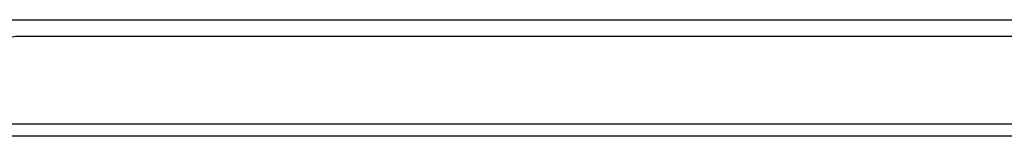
# Model space of a CAD drawing. Header units: inches. Extents: x 14 to 456, y 41 to 215.
# Tile 14 of 256: x 45.841 to 53.72, y 40.709 to 41.643. Entities that reach past the tile are written whole.
import ezdxf

# ---------------------------------------------------------------- set-up
doc = ezdxf.new("R2010")
doc.units = ezdxf.units.IN
doc.header["$MEASUREMENT"] = 0
doc.layers.add('Visible Edges(ANSI)', color=7, linetype='Continuous', lineweight=25)
doc.layers.add('Visible Tangent Edges(ANSI)', color=7, linetype='Continuous', lineweight=25)

msp = doc.modelspace()

# ---------------------------------------------------------------- linework, layer by layer
at = {"layer": 'Visible Edges(ANSI)'}
for p, q in [((45.3616, 41.6432), (56.2358, 41.6432)), ((55.7562, 41.5092), (45.8412, 41.5092)), ((61.5002, 40.7092), (13.8952, 40.7092))]:
    msp.add_line(p, q, dxfattribs=at)
msp.add_arc((45.8412, 41.1972), 0.312, 90, 180, dxfattribs=at)
at = {"layer": 'Visible Tangent Edges(ANSI)'}
msp.add_line((13.8952, 40.8082), (61.5002, 40.8082), dxfattribs=at)

doc.saveas('drawing.dxf')
